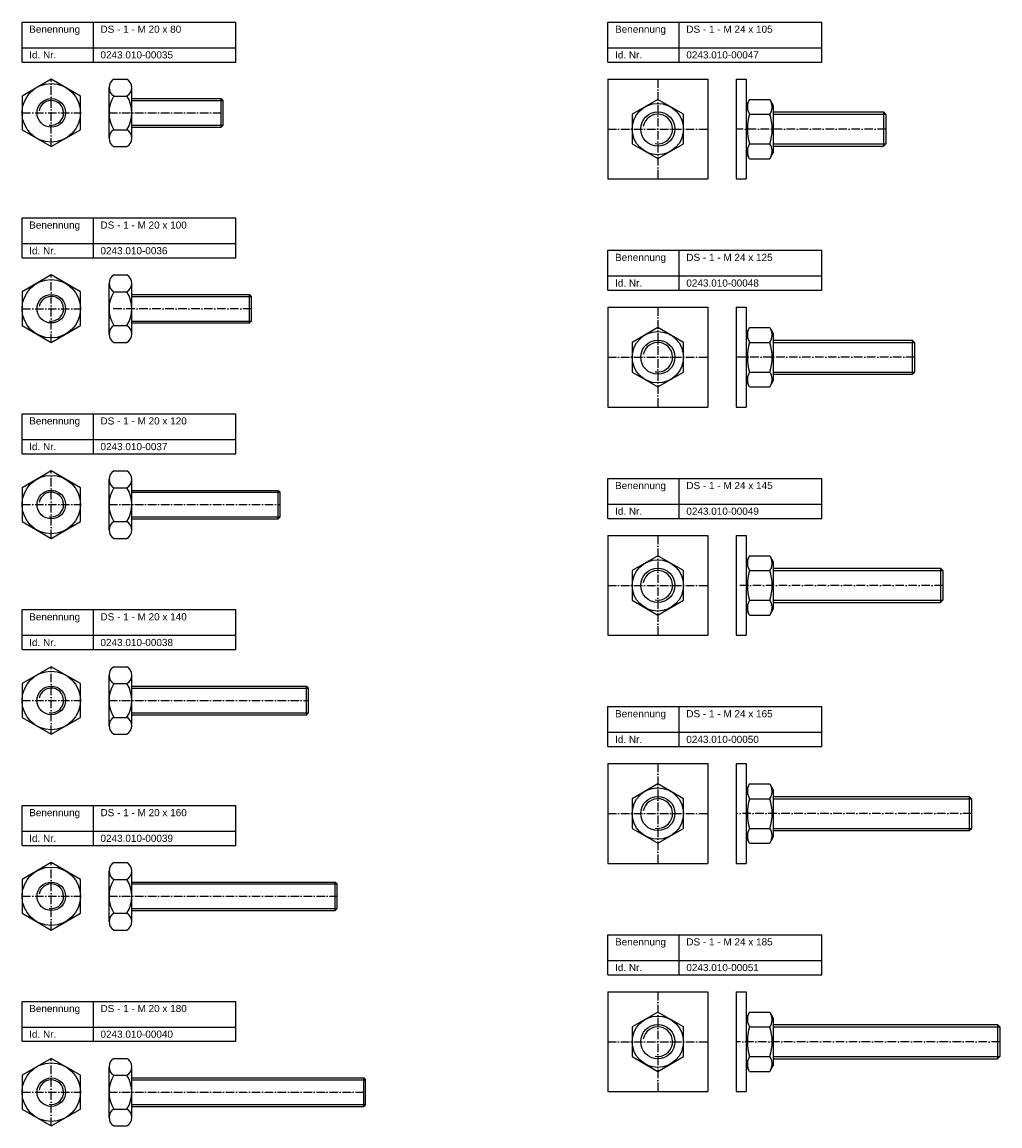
# Model space of a CAD drawing. Header units: millimetres. Extents: x 77 to 1993, y 1226 to 2936.
# Tile 5 of 5: x 1187 to 1873, y 2162 to 2936. Entities that reach past the tile are written whole.
import ezdxf

# ---------------------------------------------------------------- set-up
doc = ezdxf.new("R2010")
doc.units = ezdxf.units.MM
doc.header["$LTSCALE"] = 0.5
doc.linetypes.add('achse', pattern=[18, 12, -3, 0, -3])
doc.layers.add('HALFEN', color=2, linetype='CONTINUOUS')
doc.styles.add('ARIAL50', font='ARIAL.TTF', dxfattribs={"height": 5})

msp = doc.modelspace()

# ---------------------------------------------------------------- linework, layer by layer
at = {"layer": 'HALFEN'}
for p, q in [((1187.25, 2936.25), (1337.25, 2936.25)), ((1187.25, 2908.25), (1187.25, 2936.25)), ((1237.25, 2908.25), (1237.25, 2936.25)), ((1337.25, 2908.25), (1337.25, 2936.25)), ((1598.25, 2936.25), (1748.25, 2936.25)), ((1598.25, 2908.25), (1598.25, 2936.25)), ((1648.25, 2908.25), (1648.25, 2936.25)), ((1748.25, 2908.25), (1748.25, 2936.25)), ((1187.25, 2918.25), (1337.25, 2918.25)), ((1598.25, 2918.25), (1748.25, 2918.25)), ((1187.25, 2908.25), (1337.25, 2908.25)), ((1598.25, 2908.25), (1748.25, 2908.25)), ((1251.67, 2896.25), (1260.83, 2896.25)), ((1598.25, 2896.25), (1598.25, 2826.25)), ((1598.25, 2896.25), (1668.25, 2896.25)), ((1668.25, 2896.25), (1668.25, 2826.25)), ((1688.25, 2896.25), (1688.25, 2826.25)), ((1688.25, 2896.25), (1695.25, 2896.25)), ((1695.25, 2896.25), (1695.25, 2826.25)), ((1248.25, 2854.83), (1248.25, 2890.33)), ((1264.25, 2854.83), (1264.25, 2890.33)), ((1251.67, 2884.41), (1260.83, 2884.41)), ((1264.25, 2882.58), (1326.9, 2882.58)), ((1264.25, 2881.23), (1328.25, 2881.23)), ((1326.9, 2882.58), (1328.25, 2881.23)), ((1326.9, 2862.58), (1326.9, 2882.58)), ((1328.25, 2863.93), (1328.25, 2881.23)), ((1633.25, 2882.03), (1615.25, 2871.64)), ((1651.25, 2871.64), (1633.25, 2882.03)), ((1697.67, 2882.04), (1695.25, 2877.85)), ((1697.67, 2882.04), (1711.83, 2882.04)), ((1711.83, 2882.04), (1714.25, 2877.85)), ((1714.25, 2877.85), (1714.25, 2844.65)), ((1714.25, 2873.25), (1791.63, 2873.25)), ((1793.25, 2871.63), (1791.63, 2873.25)), ((1791.63, 2873.25), (1791.63, 2849.25)), ((1615.25, 2871.64), (1615.25, 2850.86)), ((1651.25, 2850.86), (1651.25, 2871.64)), ((1697.67, 2871.64), (1711.83, 2871.64)), ((1714.25, 2871.63), (1793.25, 2871.63)), ((1793.25, 2871.63), (1793.25, 2850.87)), ((1251.67, 2860.74), (1260.83, 2860.74)), ((1264.25, 2863.93), (1328.25, 2863.93)), ((1264.25, 2862.58), (1326.9, 2862.58)), ((1328.25, 2863.93), (1326.9, 2862.58)), ((1251.67, 2848.91), (1260.83, 2848.91)), ((1615.25, 2850.86), (1633.25, 2840.47)), ((1633.25, 2840.47), (1651.25, 2850.86)), ((1697.67, 2850.86), (1711.83, 2850.86)), ((1714.25, 2850.87), (1793.25, 2850.87)), ((1714.25, 2849.25), (1791.63, 2849.25)), ((1791.63, 2849.25), (1793.25, 2850.87)), ((1697.67, 2840.46), (1695.25, 2844.65)), ((1711.83, 2840.46), (1714.25, 2844.65)), ((1697.67, 2840.46), (1711.83, 2840.46)), ((1598.25, 2826.25), (1668.25, 2826.25)), ((1688.25, 2826.25), (1695.25, 2826.25)), ((1187.25, 2798.91), (1337.25, 2798.91)), ((1187.25, 2770.91), (1187.25, 2798.91)), ((1237.25, 2770.91), (1237.25, 2798.91)), ((1337.25, 2770.91), (1337.25, 2798.91)), ((1187.25, 2780.91), (1337.25, 2780.91)), ((1598.25, 2776.25), (1748.25, 2776.25)), ((1598.25, 2748.25), (1598.25, 2776.25)), ((1648.25, 2748.25), (1648.25, 2776.25)), ((1748.25, 2748.25), (1748.25, 2776.25)), ((1187.25, 2770.91), (1337.25, 2770.91)), ((1251.67, 2758.91), (1260.83, 2758.91)), ((1598.25, 2758.25), (1748.25, 2758.25)), ((1248.25, 2717.48), (1248.25, 2752.99)), ((1264.25, 2717.48), (1264.25, 2752.99)), ((1598.25, 2748.25), (1748.25, 2748.25)), ((1251.67, 2747.07), (1260.83, 2747.07)), ((1264.25, 2745.24), (1346.9, 2745.24)), ((1264.25, 2743.88), (1348.25, 2743.88)), ((1346.9, 2725.24), (1346.9, 2745.24)), ((1346.9, 2745.24), (1348.25, 2743.88)), ((1348.25, 2726.59), (1348.25, 2743.88)), ((1598.25, 2736.25), (1668.25, 2736.25)), ((1598.25, 2736.25), (1598.25, 2666.25)), ((1668.25, 2736.25), (1668.25, 2666.25)), ((1688.25, 2736.25), (1688.25, 2666.25)), ((1688.25, 2736.25), (1695.25, 2736.25)), ((1695.25, 2736.25), (1695.25, 2666.25)), ((1264.25, 2726.59), (1348.25, 2726.59)), ((1264.25, 2725.24), (1346.9, 2725.24)), ((1348.25, 2726.59), (1346.9, 2725.24)), ((1251.67, 2723.4), (1260.83, 2723.4)), ((1633.25, 2722.03), (1615.25, 2711.64)), ((1651.25, 2711.64), (1633.25, 2722.03)), ((1697.67, 2722.04), (1695.25, 2717.85)), ((1697.67, 2722.04), (1711.83, 2722.04)), ((1711.83, 2722.04), (1714.25, 2717.85)), ((1714.25, 2717.85), (1714.25, 2684.65)), ((1251.67, 2711.56), (1260.83, 2711.56)), ((1615.25, 2711.64), (1615.25, 2690.86)), ((1651.25, 2690.86), (1651.25, 2711.64)), ((1697.67, 2711.65), (1711.83, 2711.65)), ((1714.25, 2713.25), (1811.63, 2713.25)), ((1714.25, 2711.63), (1813.25, 2711.63)), ((1811.63, 2713.25), (1811.63, 2689.25)), ((1813.25, 2711.63), (1811.63, 2713.25)), ((1813.25, 2711.63), (1813.25, 2690.87)), ((1615.25, 2690.86), (1633.25, 2680.47)), ((1633.25, 2680.47), (1651.25, 2690.86)), ((1697.67, 2690.86), (1711.83, 2690.86)), ((1714.25, 2690.87), (1813.25, 2690.87)), ((1714.25, 2689.25), (1811.63, 2689.25)), ((1811.63, 2689.25), (1813.25, 2690.87)), ((1697.67, 2680.46), (1695.25, 2684.65)), ((1697.67, 2680.46), (1711.83, 2680.46)), ((1711.83, 2680.46), (1714.25, 2684.65)), ((1598.25, 2666.25), (1668.25, 2666.25)), ((1688.25, 2666.25), (1695.25, 2666.25)), ((1187.25, 2661.56), (1337.25, 2661.56)), ((1187.25, 2633.56), (1187.25, 2661.56)), ((1237.25, 2633.56), (1237.25, 2661.56)), ((1337.25, 2633.56), (1337.25, 2661.56)), ((1187.25, 2643.56), (1337.25, 2643.56)), ((1187.25, 2633.56), (1337.25, 2633.56)), ((1251.67, 2621.56), (1260.83, 2621.56)), ((1248.25, 2580.14), (1248.25, 2615.65)), ((1251.67, 2609.73), (1260.83, 2609.73)), ((1264.25, 2580.14), (1264.25, 2615.65)), ((1598.25, 2616.25), (1748.25, 2616.25)), ((1598.25, 2588.25), (1598.25, 2616.25)), ((1648.25, 2588.25), (1648.25, 2616.25)), ((1748.25, 2588.25), (1748.25, 2616.25)), ((1264.25, 2607.89), (1366.9, 2607.89)), ((1264.25, 2606.54), (1368.25, 2606.54)), ((1366.9, 2607.89), (1368.25, 2606.54)), ((1366.9, 2587.89), (1366.9, 2607.89)), ((1368.25, 2589.25), (1368.25, 2606.54)), ((1598.25, 2598.25), (1748.25, 2598.25)), ((1251.67, 2586.06), (1260.83, 2586.06)), ((1264.25, 2589.25), (1368.25, 2589.25)), ((1264.25, 2587.89), (1366.9, 2587.89)), ((1368.25, 2589.25), (1366.9, 2587.89)), ((1598.25, 2588.25), (1748.25, 2588.25)), ((1251.67, 2574.22), (1260.83, 2574.22)), ((1598.25, 2576.25), (1668.25, 2576.25)), ((1598.25, 2576.25), (1598.25, 2506.25)), ((1668.25, 2576.25), (1668.25, 2506.25)), ((1688.25, 2576.25), (1695.25, 2576.25)), ((1688.25, 2576.25), (1688.25, 2506.25)), ((1695.25, 2576.25), (1695.25, 2506.25)), ((1633.25, 2562.03), (1615.25, 2551.64)), ((1651.25, 2551.64), (1633.25, 2562.03)), ((1697.67, 2562.04), (1695.25, 2557.85)), ((1697.67, 2562.04), (1711.83, 2562.04)), ((1711.83, 2562.04), (1714.25, 2557.85)), ((1714.25, 2557.85), (1714.25, 2524.65)), ((1615.25, 2551.64), (1615.25, 2530.86)), ((1651.25, 2530.86), (1651.25, 2551.64)), ((1697.67, 2551.65), (1711.83, 2551.65)), ((1714.25, 2553.25), (1831.63, 2553.25)), ((1714.25, 2551.63), (1833.25, 2551.63)), ((1831.63, 2553.25), (1831.63, 2529.25)), ((1833.25, 2551.63), (1831.63, 2553.25)), ((1833.25, 2551.63), (1833.25, 2530.87)), ((1187.25, 2524.22), (1337.25, 2524.22)), ((1187.25, 2496.22), (1187.25, 2524.22)), ((1237.25, 2496.22), (1237.25, 2524.22)), ((1337.25, 2496.22), (1337.25, 2524.22)), ((1615.25, 2530.86), (1633.25, 2520.47)), ((1633.25, 2520.47), (1651.25, 2530.86)), ((1697.67, 2520.46), (1695.25, 2524.65)), ((1697.67, 2530.86), (1711.83, 2530.86)), ((1711.83, 2520.46), (1714.25, 2524.65)), ((1714.25, 2530.87), (1833.25, 2530.87)), ((1714.25, 2529.25), (1831.63, 2529.25)), ((1831.63, 2529.25), (1833.25, 2530.87)), ((1697.67, 2520.46), (1711.83, 2520.46)), ((1187.25, 2506.22), (1337.25, 2506.22)), ((1598.25, 2506.25), (1668.25, 2506.25)), ((1688.25, 2506.25), (1695.25, 2506.25)), ((1187.25, 2496.22), (1337.25, 2496.22)), ((1248.25, 2442.8), (1248.25, 2478.3)), ((1251.67, 2484.22), (1260.83, 2484.22)), ((1264.25, 2442.8), (1264.25, 2478.3)), ((1251.67, 2472.39), (1260.83, 2472.39)), ((1264.25, 2470.55), (1386.9, 2470.55)), ((1386.9, 2470.55), (1388.25, 2469.2)), ((1386.9, 2450.55), (1386.9, 2470.55)), ((1264.25, 2469.2), (1388.25, 2469.2)), ((1388.25, 2451.9), (1388.25, 2469.2)), ((1598.25, 2456.25), (1748.25, 2456.25)), ((1598.25, 2428.25), (1598.25, 2456.25)), ((1648.25, 2428.25), (1648.25, 2456.25)), ((1748.25, 2428.25), (1748.25, 2456.25)), ((1251.67, 2448.71), (1260.83, 2448.71)), ((1264.25, 2451.9), (1388.25, 2451.9)), ((1264.25, 2450.55), (1386.9, 2450.55)), ((1388.25, 2451.9), (1386.9, 2450.55)), ((1251.67, 2436.88), (1260.83, 2436.88)), ((1598.25, 2438.25), (1748.25, 2438.25)), ((1598.25, 2428.25), (1748.25, 2428.25)), ((1598.25, 2416.25), (1598.25, 2346.25)), ((1598.25, 2416.25), (1668.25, 2416.25)), ((1668.25, 2416.25), (1668.25, 2346.25)), ((1688.25, 2416.25), (1688.25, 2346.25)), ((1688.25, 2416.25), (1695.25, 2416.25)), ((1695.25, 2416.25), (1695.25, 2346.25)), ((1633.25, 2402.03), (1615.25, 2391.64)), ((1651.25, 2391.64), (1633.25, 2402.03)), ((1697.67, 2402.04), (1695.25, 2397.85)), ((1697.67, 2402.04), (1711.83, 2402.04)), ((1711.83, 2402.04), (1714.25, 2397.85)), ((1714.25, 2397.85), (1714.25, 2364.65)), ((1714.25, 2393.25), (1851.63, 2393.25)), ((1851.63, 2393.25), (1851.63, 2369.25)), ((1853.25, 2391.63), (1851.63, 2393.25)), ((1187.25, 2386.88), (1337.25, 2386.88)), ((1187.25, 2358.88), (1187.25, 2386.88)), ((1237.25, 2358.88), (1237.25, 2386.88)), ((1337.25, 2358.88), (1337.25, 2386.88)), ((1615.25, 2391.64), (1615.25, 2370.86)), ((1651.25, 2370.86), (1651.25, 2391.64)), ((1697.67, 2391.65), (1711.83, 2391.65)), ((1714.25, 2391.63), (1853.25, 2391.63)), ((1853.25, 2391.63), (1853.25, 2370.87)), ((1187.25, 2368.88), (1337.25, 2368.88)), ((1615.25, 2370.86), (1633.25, 2360.47)), ((1633.25, 2360.47), (1651.25, 2370.86)), ((1697.67, 2370.86), (1711.83, 2370.86)), ((1714.25, 2370.87), (1853.25, 2370.87)), ((1714.25, 2369.25), (1851.63, 2369.25)), ((1851.63, 2369.25), (1853.25, 2370.87)), ((1697.67, 2360.46), (1695.25, 2364.65)), ((1711.83, 2360.46), (1714.25, 2364.65)), ((1187.25, 2358.88), (1337.25, 2358.88)), ((1697.67, 2360.46), (1711.83, 2360.46)), ((1251.67, 2346.88), (1260.83, 2346.88)), ((1598.25, 2346.25), (1668.25, 2346.25)), ((1688.25, 2346.25), (1695.25, 2346.25)), ((1248.25, 2305.45), (1248.25, 2340.96)), ((1264.25, 2305.45), (1264.25, 2340.96)), ((1251.67, 2335.04), (1260.83, 2335.04)), ((1264.25, 2333.21), (1406.9, 2333.21)), ((1264.25, 2331.85), (1408.25, 2331.85)), ((1406.9, 2313.21), (1406.9, 2333.21)), ((1406.9, 2333.21), (1408.25, 2331.85)), ((1408.25, 2314.56), (1408.25, 2331.85)), ((1264.25, 2314.56), (1408.25, 2314.56)), ((1408.25, 2314.56), (1406.9, 2313.21)), ((1251.67, 2311.37), (1260.83, 2311.37)), ((1264.25, 2313.21), (1406.9, 2313.21)), ((1251.67, 2299.54), (1260.83, 2299.54)), ((1598.25, 2296.25), (1748.25, 2296.25)), ((1598.25, 2268.25), (1598.25, 2296.25)), ((1648.25, 2268.25), (1648.25, 2296.25)), ((1748.25, 2268.25), (1748.25, 2296.25)), ((1598.25, 2278.25), (1748.25, 2278.25)), ((1598.25, 2268.25), (1748.25, 2268.25)), ((1598.25, 2256.25), (1668.25, 2256.25)), ((1598.25, 2256.25), (1598.25, 2186.25)), ((1668.25, 2256.25), (1668.25, 2186.25)), ((1688.25, 2256.25), (1695.25, 2256.25)), ((1688.25, 2256.25), (1688.25, 2186.25)), ((1695.25, 2256.25), (1695.25, 2186.25)), ((1187.25, 2249.54), (1337.25, 2249.54)), ((1187.25, 2221.54), (1187.25, 2249.54)), ((1237.25, 2221.54), (1237.25, 2249.54)), ((1337.25, 2221.54), (1337.25, 2249.54)), ((1633.25, 2242.03), (1615.25, 2231.64)), ((1651.25, 2231.64), (1633.25, 2242.03)), ((1697.67, 2242.04), (1695.25, 2237.85)), ((1697.67, 2242.04), (1711.83, 2242.04)), ((1711.83, 2242.04), (1714.25, 2237.85)), ((1714.25, 2237.85), (1714.25, 2204.65)), ((1187.25, 2231.54), (1337.25, 2231.54)), ((1615.25, 2231.64), (1615.25, 2210.86)), ((1651.25, 2210.86), (1651.25, 2231.64)), ((1697.67, 2231.65), (1711.83, 2231.65)), ((1714.25, 2233.25), (1871.63, 2233.25)), ((1714.25, 2231.63), (1873.25, 2231.63)), ((1871.63, 2233.25), (1871.63, 2209.25)), ((1873.25, 2231.63), (1871.63, 2233.25)), ((1873.25, 2231.63), (1873.25, 2210.87)), ((1187.25, 2221.54), (1337.25, 2221.54)), ((1251.67, 2209.54), (1260.83, 2209.54)), ((1615.25, 2210.86), (1633.25, 2200.47)), ((1633.25, 2200.47), (1651.25, 2210.86)), ((1697.67, 2210.86), (1711.83, 2210.86)), ((1714.25, 2210.87), (1873.25, 2210.87)), ((1714.25, 2209.25), (1871.63, 2209.25)), ((1871.63, 2209.25), (1873.25, 2210.87)), ((1248.25, 2168.11), (1248.25, 2203.62)), ((1264.25, 2168.11), (1264.25, 2203.62)), ((1697.67, 2200.46), (1695.25, 2204.65)), ((1697.67, 2200.46), (1711.83, 2200.46)), ((1711.83, 2200.46), (1714.25, 2204.65)), ((1251.67, 2197.7), (1260.83, 2197.7)), ((1264.25, 2195.87), (1426.9, 2195.87)), ((1264.25, 2194.51), (1428.25, 2194.51)), ((1426.9, 2195.87), (1428.25, 2194.51)), ((1426.9, 2175.87), (1426.9, 2195.87)), ((1428.25, 2177.22), (1428.25, 2194.51)), ((1598.25, 2186.25), (1668.25, 2186.25)), ((1688.25, 2186.25), (1695.25, 2186.25)), ((1264.25, 2177.22), (1428.25, 2177.22)), ((1264.25, 2175.87), (1426.9, 2175.87)), ((1428.25, 2177.22), (1426.9, 2175.87)), ((1251.67, 2174.03), (1260.83, 2174.03)), ((1251.67, 2162.19), (1260.83, 2162.19))]:
    msp.add_line(p, q, dxfattribs=at)
at = {"layer": 'HALFEN', "color": 1, "linetype": 'achse'}
for p, q in [((1207.75, 2848.91), (1207.75, 2896.25)), ((1633.25, 2896.25), (1633.25, 2826.25)), ((1187.25, 2872.58), (1228.25, 2872.58)), ((1248.25, 2872.58), (1328.25, 2872.58)), ((1598.25, 2861.25), (1668.25, 2861.25)), ((1793.25, 2861.25), (1688.25, 2861.25)), ((1207.75, 2711.56), (1207.75, 2758.91)), ((1187.25, 2735.24), (1228.25, 2735.24)), ((1348.25, 2735.24), (1248.25, 2735.24)), ((1633.25, 2736.25), (1633.25, 2666.25)), ((1598.25, 2701.25), (1668.25, 2701.25)), ((1813.25, 2701.25), (1688.25, 2701.25)), ((1207.75, 2574.22), (1207.75, 2621.56)), ((1187.25, 2597.89), (1228.25, 2597.89)), ((1248.25, 2597.89), (1368.25, 2597.89)), ((1633.25, 2576.25), (1633.25, 2506.25)), ((1598.25, 2541.25), (1668.25, 2541.25)), ((1833.25, 2541.25), (1688.25, 2541.25)), ((1207.75, 2436.88), (1207.75, 2484.22)), ((1187.25, 2460.55), (1228.25, 2460.55)), ((1248.25, 2460.55), (1388.25, 2460.55)), ((1633.25, 2416.25), (1633.25, 2346.25)), ((1598.25, 2381.25), (1668.25, 2381.25)), ((1853.25, 2381.25), (1688.25, 2381.25)), ((1207.75, 2299.54), (1207.75, 2346.88)), ((1187.25, 2323.21), (1228.25, 2323.21)), ((1248.25, 2323.21), (1408.25, 2323.21)), ((1633.25, 2256.25), (1633.25, 2186.25)), ((1598.25, 2221.25), (1668.25, 2221.25)), ((1873.25, 2221.25), (1688.25, 2221.25)), ((1207.75, 2162.19), (1207.75, 2209.54)), ((1187.25, 2185.87), (1228.25, 2185.87)), ((1248.25, 2185.87), (1428.25, 2185.87))]:
    msp.add_line(p, q, dxfattribs=at)
at = {"layer": 'HALFEN'}
for points in [[(1187.25, 2860.74), (1207.75, 2848.91), (1228.25, 2860.74), (1228.25, 2884.41), (1207.75, 2896.25), (1187.25, 2884.41)], [(1187.25, 2723.4), (1207.75, 2711.56), (1228.25, 2723.4), (1228.25, 2747.07), (1207.75, 2758.91), (1187.25, 2747.07)], [(1187.25, 2586.06), (1207.75, 2574.22), (1228.25, 2586.06), (1228.25, 2609.73), (1207.75, 2621.56), (1187.25, 2609.73)], [(1187.25, 2448.71), (1207.75, 2436.88), (1228.25, 2448.71), (1228.25, 2472.39), (1207.75, 2484.22), (1187.25, 2472.39)], [(1187.25, 2311.37), (1207.75, 2299.54), (1228.25, 2311.37), (1228.25, 2335.04), (1207.75, 2346.88), (1187.25, 2335.04)], [(1187.25, 2174.03), (1207.75, 2162.19), (1228.25, 2174.03), (1228.25, 2197.7), (1207.75, 2209.54), (1187.25, 2197.7)]]:
    msp.add_lwpolyline(points, close=True, dxfattribs=at)
for centre, radius in [((1207.75, 2872.58), 20.5), ((1207.75, 2872.58), 10), ((1633.25, 2861.25), 18), ((1633.25, 2861.25), 12), ((1207.75, 2735.24), 20.5), ((1207.75, 2735.24), 10), ((1633.25, 2701.25), 18), ((1633.25, 2701.25), 12), ((1207.75, 2597.89), 20.5), ((1207.75, 2597.89), 10), ((1633.25, 2541.25), 18), ((1633.25, 2541.25), 12), ((1207.75, 2460.55), 20.5), ((1207.75, 2460.55), 10), ((1633.25, 2381.25), 18), ((1633.25, 2381.25), 12), ((1207.75, 2323.21), 20.5), ((1207.75, 2323.21), 10), ((1633.25, 2221.25), 18), ((1633.25, 2221.25), 12), ((1207.75, 2185.87), 20.5), ((1207.75, 2185.87), 10)]:
    msp.add_circle(centre, radius, dxfattribs=at)
for centre, radius, start, end in [((1255.08, 2890.33), 6.83, 120, 240), ((1257.42, 2890.33), 6.83, 300, 60), ((1270.46, 2872.58), 22.21, 147.79577, 212.20423), ((1242.04, 2872.58), 22.21, 327.79577, 32.20423), ((1705.25, 2876.84), 9.19, 154.43847, 214.43847), ((1704.25, 2876.84), 9.19, 325.56153, 25.56153), ((1730.4, 2861.25), 34.35, 162.38303, 197.61697), ((1679.1, 2861.25), 34.35, 342.38303, 17.61697), ((1255.08, 2854.83), 6.83, 120, 240), ((1257.42, 2854.83), 6.83, 300, 60), ((1705.25, 2845.66), 9.19, 145.56153, 205.56153), ((1704.25, 2845.66), 9.19, 334.43847, 34.43847), ((1255.08, 2752.99), 6.83, 120, 240), ((1257.42, 2752.99), 6.83, 300, 60), ((1270.46, 2735.24), 22.21, 147.79577, 212.20423), ((1242.04, 2735.24), 22.21, 327.79577, 32.20423), ((1255.08, 2717.48), 6.83, 120, 240), ((1257.42, 2717.48), 6.83, 300, 60), ((1705.25, 2716.84), 9.19, 154.43847, 214.43847), ((1704.25, 2716.84), 9.19, 325.56153, 25.56153), ((1730.4, 2701.25), 34.35, 162.38303, 197.61697), ((1679.1, 2701.25), 34.35, 342.38303, 17.61697), ((1705.25, 2685.66), 9.19, 145.56153, 205.56153), ((1704.25, 2685.66), 9.19, 334.43847, 34.43847), ((1255.08, 2615.65), 6.83, 120, 240), ((1257.42, 2615.65), 6.83, 300, 60), ((1270.46, 2597.89), 22.21, 147.79577, 212.20423), ((1242.04, 2597.89), 22.21, 327.79577, 32.20423), ((1255.08, 2580.14), 6.83, 120, 240), ((1257.42, 2580.14), 6.83, 300, 60), ((1705.25, 2556.84), 9.19, 154.43847, 214.43847), ((1704.25, 2556.84), 9.19, 325.56153, 25.56153), ((1730.4, 2541.25), 34.35, 162.38303, 197.61697), ((1679.1, 2541.25), 34.35, 342.38303, 17.61697), ((1705.25, 2525.66), 9.19, 145.56153, 205.56153), ((1704.25, 2525.66), 9.19, 334.43847, 34.43847), ((1255.08, 2478.3), 6.83, 120, 240), ((1257.42, 2478.3), 6.83, 300, 60), ((1270.46, 2460.55), 22.21, 147.79577, 212.20423), ((1242.04, 2460.55), 22.21, 327.79577, 32.20423), ((1255.08, 2442.8), 6.83, 120, 240), ((1257.42, 2442.8), 6.83, 300, 60), ((1705.25, 2396.84), 9.19, 154.43847, 214.43847), ((1704.25, 2396.84), 9.19, 325.56153, 25.56153), ((1730.4, 2381.25), 34.35, 162.38303, 197.61697), ((1679.1, 2381.25), 34.35, 342.38303, 17.61697), ((1705.25, 2365.66), 9.19, 145.56153, 205.56153), ((1704.25, 2365.66), 9.19, 334.43847, 34.43847), ((1255.08, 2340.96), 6.83, 120, 240), ((1257.42, 2340.96), 6.83, 300, 60), ((1270.46, 2323.21), 22.21, 147.79577, 212.20423), ((1242.04, 2323.21), 22.21, 327.79577, 32.20423), ((1255.08, 2305.45), 6.83, 120, 240), ((1257.42, 2305.45), 6.83, 300, 60), ((1705.25, 2236.84), 9.19, 154.43847, 214.43847), ((1704.25, 2236.84), 9.19, 325.56153, 25.56153), ((1730.4, 2221.25), 34.35, 162.38303, 197.61697), ((1679.1, 2221.25), 34.35, 342.38303, 17.61697), ((1255.08, 2203.62), 6.83, 120, 240), ((1257.42, 2203.62), 6.83, 300, 60), ((1705.25, 2205.66), 9.19, 145.56153, 205.56153), ((1704.25, 2205.66), 9.19, 334.43847, 34.43847), ((1270.46, 2185.87), 22.21, 147.79577, 212.20423), ((1242.04, 2185.87), 22.21, 327.79577, 32.20423), ((1255.08, 2168.11), 6.83, 120, 240), ((1257.42, 2168.11), 6.83, 300, 60)]:
    msp.add_arc(centre, radius, start, end, dxfattribs=at)
at = {"layer": 'HALFEN', "color": 1}
for centre, radius in [((1207.75, 2872.58), 8.65), ((1633.25, 2861.25), 10.38), ((1207.75, 2735.24), 8.65), ((1633.25, 2701.25), 10.38), ((1207.75, 2597.89), 8.65), ((1633.25, 2541.25), 10.38), ((1207.75, 2460.55), 8.65), ((1633.25, 2381.25), 10.38), ((1207.75, 2323.21), 8.65), ((1633.25, 2221.25), 10.38), ((1207.75, 2185.87), 8.65)]:
    msp.add_arc(centre, radius, 260, 170, dxfattribs=at)

# ---------------------------------------------------------------- texts
at = {"layer": 'HALFEN', "style": 'ARIAL50'}
for s, p in [('Benennung', (1192.25, 2928.75)), ('DS - 1 - M 20 x 80', (1242.25, 2928.75)), ('Benennung', (1603.25, 2928.75)), ('DS - 1 - M 24 x 105', (1653.25, 2928.75)), ('Id. Nr.', (1192.25, 2910.75)), ('0243.010-00035', (1242.25, 2910.75)), ('Id. Nr.', (1603.25, 2910.75)), ('0243.010-00047', (1653.25, 2910.75)), ('Benennung', (1192.25, 2791.41)), ('DS - 1 - M 20 x 100', (1242.25, 2791.41)), ('Id. Nr.', (1192.25, 2773.41)), ('0243.010-0036', (1242.25, 2773.41)), ('Benennung', (1603.25, 2768.75)), ('DS - 1 - M 24 x 125', (1653.25, 2768.75)), ('Id. Nr.', (1603.25, 2750.75)), ('0243.010-00048', (1653.25, 2750.75)), ('Benennung', (1192.25, 2654.06)), ('DS - 1 - M 20 x 120', (1242.25, 2654.06)), ('Id. Nr.', (1192.25, 2636.06)), ('0243.010-0037', (1242.25, 2636.06)), ('Benennung', (1603.25, 2608.75)), ('DS - 1 - M 24 x 145', (1653.25, 2608.75)), ('Id. Nr.', (1603.25, 2590.75)), ('0243.010-00049', (1653.25, 2590.75)), ('Benennung', (1192.25, 2516.72)), ('DS - 1 - M 20 x 140', (1242.25, 2516.72)), ('Id. Nr.', (1192.25, 2498.72)), ('0243.010-00038', (1242.25, 2498.72)), ('DS - 1 - M 24 x 165', (1653.25, 2448.75)), ('Benennung', (1603.25, 2448.75)), ('Id. Nr.', (1603.25, 2430.75)), ('0243.010-00050', (1653.25, 2430.75)), ('Benennung', (1192.25, 2379.38)), ('DS - 1 - M 20 x 160', (1242.25, 2379.38)), ('Id. Nr.', (1192.25, 2361.38)), ('0243.010-00039', (1242.25, 2361.38)), ('Benennung', (1603.25, 2288.75)), ('DS - 1 - M 24 x 185', (1653.25, 2288.75)), ('Id. Nr.', (1603.25, 2270.75)), ('0243.010-00051', (1653.25, 2270.75)), ('Benennung', (1192.25, 2242.04)), ('DS - 1 - M 20 x 180', (1242.25, 2242.04)), ('Id. Nr.', (1192.25, 2224.04)), ('0243.010-00040', (1242.25, 2224.04))]:
    msp.add_text(s, height=5, dxfattribs=at).set_placement(p)

doc.saveas('drawing.dxf')
